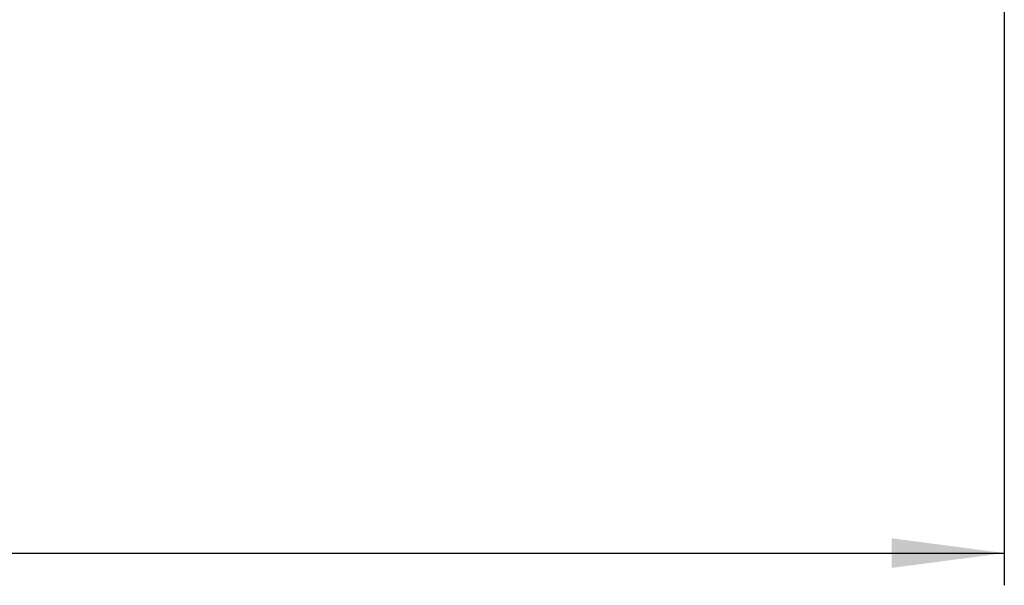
# Model space of a CAD drawing. Header units: millimetres. Extents: x 16 to 577, y 6 to 416.
# Tile 42 of 119: x 268 to 299, y 219 to 236. Entities that reach past the tile are written whole.
import ezdxf

# ---------------------------------------------------------------- set-up
doc = ezdxf.new("R2010")
doc.units = ezdxf.units.MM
doc.layers.add('SLD-0', color=7, linetype='Continuous')
doc.styles.add('SLDTEXTSTYLE0', font='TXT', dxfattribs={"width": 0.605})
doc.dimstyles.new('SLDDIMSTYLE0', dxfattribs={"dimtxt": 3.5, "dimasz": 3.5, "dimexe": 0, "dimexo": 0.0625, "dimgap": 0.875, "dimtad": 1, "dimlfac": 5, "dimrnd": 1e-09, "dimzin": 12, "dimdsep": 46, "dimtxsty": 'SLDTEXTSTYLE0', "dimsah": 1, "dimcen": 0.09, "dimadec": 0, "dimazin": 3, "dimtfac": 1, "dimtofl": 0, "dimtmove": 0, "dimatfit": 3, "dimfxl": 1, "dimfrac": 2, "dimtolj": 1, "dimtzin": 12, "dimarcsym": 0})

# ---------------------------------------------------------------- blocks, each defined once
blk = doc.blocks.new('_D_12')
at = {"layer": 'SLD-0'}
for p, q in [((298.925, 245.559), (298.925, 218.614)), ((231.525, 231.659), (231.525, 218.614)), ((231.525, 219.614), (298.925, 219.614))]:
    blk.add_line(p, q, dxfattribs=at)
for points in [[(231.525, 219.614), (235.025, 219.154), (235.025, 220.074)], [(298.925, 219.614), (295.425, 220.074), (295.425, 219.154)]]:
    blk.add_solid(points, dxfattribs=at)
at = {"layer": 'SLD-0', "insert": (261.215, 224.126), "char_height": 3.5, "attachment_point": 1, "style": 'SLDTEXTSTYLE0'}
blk.add_mtext('337', dxfattribs=at)

msp = doc.modelspace()

# ---------------------------------------------------------------- dimensions: what is measured, and where the dimension line sits
at = {"layer": 'SLD-0'}
dim = msp.add_linear_dim(base=(298.9252, 219.6142), p1=(231.5252, 231.6594), p2=(298.9252, 245.5594), dimstyle='SLDDIMSTYLE0', dxfattribs=at)
dim.commit()
dim.dimension.update_dxf_attribs({"geometry": '_D_12', "text_midpoint": (265.2252, 219.6142), "dimtype": 160})

doc.saveas('drawing.dxf')
